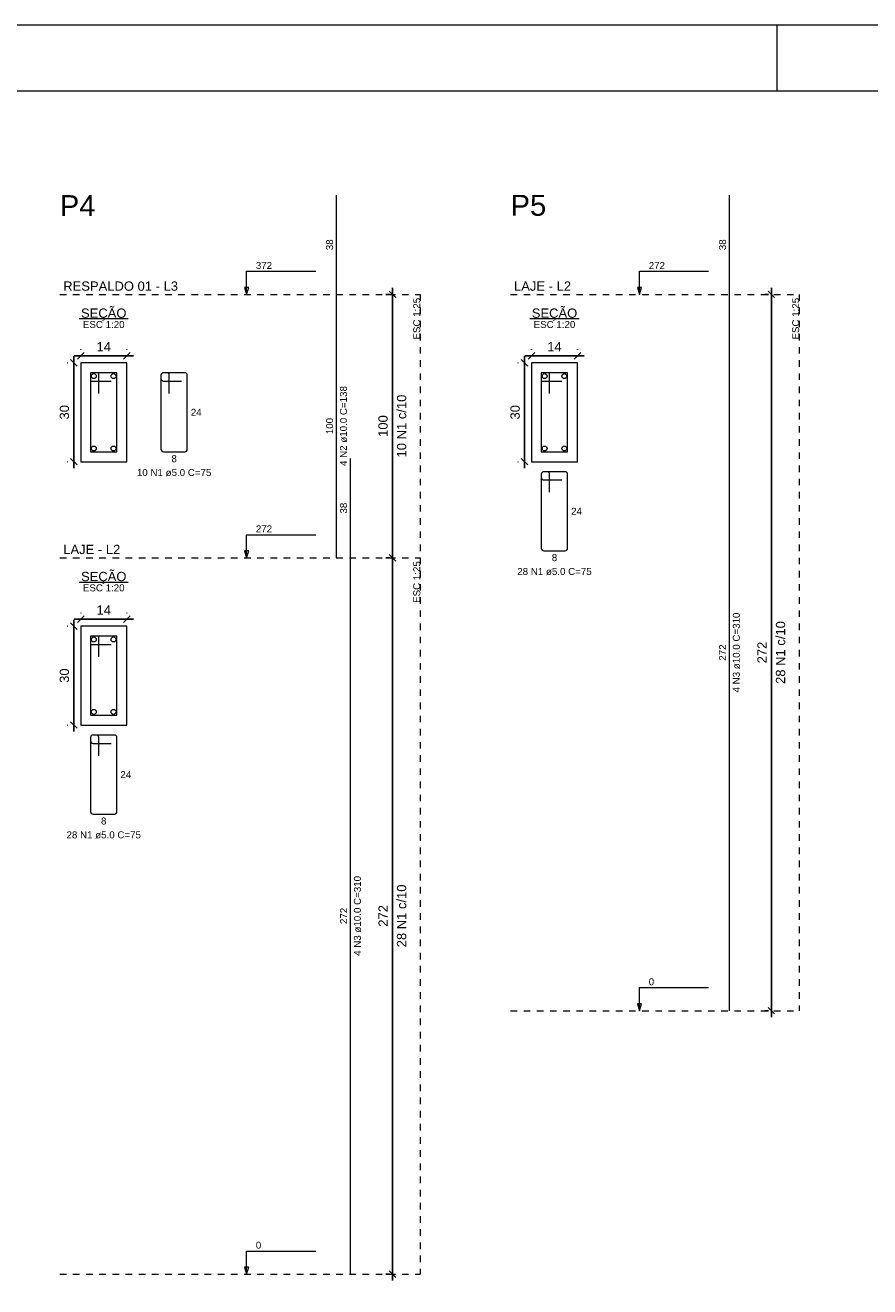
# Model space of a CAD drawing. Header units: millimetres. Extents: x 337 to 526, y -381 to -65.
# Tile 95 of 104: x 464 to 477, y -84 to -65. Entities that reach past the tile are written whole.
import ezdxf

# ---------------------------------------------------------------- set-up
doc = ezdxf.new("R2010")
doc.units = ezdxf.units.MM
doc.header["$MEASUREMENT"] = 0
doc.linetypes.add('Dashed', pattern=[0.75, 0.5, -0.25])
doc.layers.get('0').update_dxf_attribs({"lineweight": 5})
for name, color, linetype, lineweight in [('Descrição da armadura', 7, 'Continuous', 5), ('DT-Barras na forma', 1, 'Continuous', 20), ('DT-Barras no corte', 5, 'Continuous', 5), ('DT-Barras rebatidas', 1, 'Continuous', 20), ('DT-Cotas', 7, 'Continuous', 5), ('DT-Forma', 5, 'Continuous', 5), ('DT-Pontilhado', 7, 'Dashed', 5), ('DT-Textos', 7, 'Continuous', 5), ('DT-Título', 102, 'Continuous', 20), ('PRANCHA 01', 7, 'Continuous', 20), ('Textos armaduras', 7, 'Continuous', 5)]:
    doc.layers.add(name, color=color, linetype=linetype, lineweight=lineweight)
doc.styles.add('Arial', font='arial.ttf')
doc.dimstyles.new('UM_20.000000', dxfattribs={"dimtxt": 0.18, "dimasz": 0.1, "dimexe": 0.1, "dimexo": 0.2, "dimgap": 0, "dimtad": 1, "dimtih": 1, "dimtoh": 1, "dimdec": 1, "dimlfac": 20, "dimzin": 0, "dimdsep": 46, "dimtxsty": 'Standard', "dimcen": 0.09, "dimdle": 0.1, "dimadec": 1, "dimazin": 2, "dimtfac": 1, "dimtdec": 4, "dimtofl": 0, "dimtmove": 0, "dimatfit": 3, "dimfxl": 1, "dimtolj": 1, "dimarcsym": 0})
doc.dimstyles.new('UM_25.000000', dxfattribs={"dimtxt": 0.18, "dimasz": 0.1, "dimexe": 0.1, "dimexo": 0.2, "dimgap": 0, "dimtad": 1, "dimtih": 1, "dimtoh": 1, "dimdec": 1, "dimlfac": 25, "dimzin": 0, "dimdsep": 46, "dimtxsty": 'Standard', "dimcen": 0.09, "dimdle": 0.1, "dimadec": 1, "dimazin": 2, "dimtfac": 1, "dimtdec": 4, "dimtofl": 0, "dimtmove": 0, "dimatfit": 3, "dimfxl": 1, "dimtolj": 1, "dimarcsym": 0})

# ---------------------------------------------------------------- blocks, each defined once
blk = doc.blocks.new('_Oblique')
at = {"color": 0, "linetype": 'ByBlock', "lineweight": -2}
blk.add_line((-0.5, -0.5), (0.5, 0.5), dxfattribs=at)
blk = doc.blocks.new('*D737')
at = {"layer": 'Defpoints', "color": 0, "transparency": 16777216}
for p in [(465.073, -70.197), (464.967, -71.697), (465.073, -71.697)]:
    blk.add_point(p, dxfattribs=at)
at = {"layer": 'DT-Cotas', "color": 0, "lineweight": -2, "transparency": 16777216}
for p, q in [((464.967, -70.097), (464.967, -71.797)), ((464.873, -70.197), (464.867, -70.197)), ((464.873, -71.697), (464.867, -71.697))]:
    blk.add_line(p, q, dxfattribs=at)
at = {"layer": 'DT-Cotas', "color": 0, "lineweight": -2, "transparency": 16777216, "xscale": 0.1, "yscale": 0.1, "zscale": 0.1}
for p, rotation in [((464.967, -70.197), 90), ((464.967, -71.697), 270)]:
    blk.add_blockref('_Oblique', p, dxfattribs=dict(at, rotation=rotation))
at = {"layer": 'DT-Cotas', "color": 7, "transparency": 16777216, "insert": (464.826, -70.947), "char_height": 0.1412, "attachment_point": 5, "rotation": 90, "style": 'Arial'}
blk.add_mtext('\\A1;30', dxfattribs=at)
blk = doc.blocks.new('*D738')
at = {"layer": 'Defpoints', "color": 0, "transparency": 16777216}
for p in [(465.773, -70.091), (465.073, -70.197), (465.773, -70.197)]:
    blk.add_point(p, dxfattribs=at)
at = {"layer": 'DT-Cotas', "color": 0, "lineweight": -2, "transparency": 16777216}
for p, q in [((464.973, -70.091), (465.873, -70.091)), ((465.073, -69.997), (465.073, -69.991)), ((465.773, -69.997), (465.773, -69.991))]:
    blk.add_line(p, q, dxfattribs=at)
at = {"layer": 'DT-Cotas', "color": 0, "lineweight": -2, "transparency": 16777216, "xscale": 0.1, "yscale": 0.1, "zscale": 0.1, "rotation": 180}
blk.add_blockref('_Oblique', (465.073, -70.091), dxfattribs=at)
at = {"layer": 'DT-Cotas', "color": 0, "lineweight": -2, "transparency": 16777216, "xscale": 0.1, "yscale": 0.1, "zscale": 0.1}
blk.add_blockref('_Oblique', (465.773, -70.091), dxfattribs=at)
at = {"layer": 'DT-Cotas', "color": 7, "transparency": 16777216, "insert": (465.423, -69.95), "char_height": 0.1412, "attachment_point": 5, "rotation": 0.0057, "style": 'Arial'}
blk.add_mtext('\\A1;14', dxfattribs=at)
blk = doc.blocks.new('*D739')
at = {"layer": 'Defpoints', "color": 0, "transparency": 16777216}
for p in [(469.808, -69.156), (469.967, -69.156), (469.967, -73.156)]:
    blk.add_point(p, dxfattribs=at)
at = {"layer": 'DT-Cotas', "color": 0, "lineweight": -2, "transparency": 16777216}
for p, q in [((469.767, -69.156), (469.708, -69.156)), ((469.808, -73.256), (469.808, -69.056)), ((469.767, -73.156), (469.708, -73.156))]:
    blk.add_line(p, q, dxfattribs=at)
at = {"layer": 'DT-Cotas', "color": 0, "lineweight": -2, "transparency": 16777216, "xscale": 0.1, "yscale": 0.1, "zscale": 0.1}
for p, rotation in [((469.808, -69.156), 90), ((469.808, -73.156), 270)]:
    blk.add_blockref('_Oblique', p, dxfattribs=dict(at, rotation=rotation))
blk = doc.blocks.new('*D740')
at = {"layer": 'Defpoints', "color": 0, "transparency": 16777216}
for p in [(465.073, -74.197), (464.967, -75.697), (465.073, -75.697)]:
    blk.add_point(p, dxfattribs=at)
at = {"layer": 'DT-Cotas', "color": 0, "lineweight": -2, "transparency": 16777216}
for p, q in [((464.967, -74.097), (464.967, -75.797)), ((464.873, -74.197), (464.867, -74.197)), ((464.873, -75.697), (464.867, -75.697))]:
    blk.add_line(p, q, dxfattribs=at)
at = {"layer": 'DT-Cotas', "color": 0, "lineweight": -2, "transparency": 16777216, "xscale": 0.1, "yscale": 0.1, "zscale": 0.1}
for p, rotation in [((464.967, -74.197), 90), ((464.967, -75.697), 270)]:
    blk.add_blockref('_Oblique', p, dxfattribs=dict(at, rotation=rotation))
at = {"layer": 'DT-Cotas', "color": 7, "transparency": 16777216, "insert": (464.826, -74.947), "char_height": 0.1412, "attachment_point": 5, "rotation": 90, "style": 'Arial'}
blk.add_mtext('\\A1;30', dxfattribs=at)
blk = doc.blocks.new('*D741')
at = {"layer": 'Defpoints', "color": 0, "transparency": 16777216}
for p in [(465.773, -74.091), (465.073, -74.197), (465.773, -74.197)]:
    blk.add_point(p, dxfattribs=at)
at = {"layer": 'DT-Cotas', "color": 0, "lineweight": -2, "transparency": 16777216}
for p, q in [((464.973, -74.091), (465.873, -74.091)), ((465.073, -73.997), (465.073, -73.991)), ((465.773, -73.997), (465.773, -73.991))]:
    blk.add_line(p, q, dxfattribs=at)
at = {"layer": 'DT-Cotas', "color": 0, "lineweight": -2, "transparency": 16777216, "xscale": 0.1, "yscale": 0.1, "zscale": 0.1, "rotation": 180}
blk.add_blockref('_Oblique', (465.073, -74.091), dxfattribs=at)
at = {"layer": 'DT-Cotas', "color": 0, "lineweight": -2, "transparency": 16777216, "xscale": 0.1, "yscale": 0.1, "zscale": 0.1}
blk.add_blockref('_Oblique', (465.773, -74.091), dxfattribs=at)
at = {"layer": 'DT-Cotas', "color": 7, "transparency": 16777216, "insert": (465.423, -73.95), "char_height": 0.1412, "attachment_point": 5, "rotation": 0.0057, "style": 'Arial'}
blk.add_mtext('\\A1;14', dxfattribs=at)
blk = doc.blocks.new('*D742')
at = {"layer": 'Defpoints', "color": 0, "transparency": 16777216}
for p in [(469.808, -73.156), (469.967, -73.156), (469.967, -84.036)]:
    blk.add_point(p, dxfattribs=at)
at = {"layer": 'DT-Cotas', "color": 0, "lineweight": -2, "transparency": 16777216}
for p, q in [((469.767, -73.156), (469.708, -73.156)), ((469.808, -84.136), (469.808, -73.056)), ((469.767, -84.036), (469.708, -84.036))]:
    blk.add_line(p, q, dxfattribs=at)
at = {"layer": 'DT-Cotas', "color": 0, "lineweight": -2, "transparency": 16777216, "xscale": 0.1, "yscale": 0.1, "zscale": 0.1}
for p, rotation in [((469.808, -73.156), 90), ((469.808, -84.036), 270)]:
    blk.add_blockref('_Oblique', p, dxfattribs=dict(at, rotation=rotation))
blk = doc.blocks.new('*D743')
at = {"layer": 'Defpoints', "color": 0, "transparency": 16777216}
for p in [(471.92, -70.197), (471.814, -71.697), (471.92, -71.697)]:
    blk.add_point(p, dxfattribs=at)
at = {"layer": 'DT-Cotas', "color": 0, "lineweight": -2, "transparency": 16777216}
for p, q in [((471.814, -70.097), (471.814, -71.797)), ((471.72, -70.197), (471.714, -70.197)), ((471.72, -71.697), (471.714, -71.697))]:
    blk.add_line(p, q, dxfattribs=at)
at = {"layer": 'DT-Cotas', "color": 0, "lineweight": -2, "transparency": 16777216, "xscale": 0.1, "yscale": 0.1, "zscale": 0.1}
for p, rotation in [((471.814, -70.197), 90), ((471.814, -71.697), 270)]:
    blk.add_blockref('_Oblique', p, dxfattribs=dict(at, rotation=rotation))
at = {"layer": 'DT-Cotas', "color": 7, "transparency": 16777216, "insert": (471.673, -70.947), "char_height": 0.1412, "attachment_point": 5, "rotation": 90, "style": 'Arial'}
blk.add_mtext('\\A1;30', dxfattribs=at)
blk = doc.blocks.new('*D744')
at = {"layer": 'Defpoints', "color": 0, "transparency": 16777216}
for p in [(472.62, -70.091), (471.92, -70.197), (472.62, -70.197)]:
    blk.add_point(p, dxfattribs=at)
at = {"layer": 'DT-Cotas', "color": 0, "lineweight": -2, "transparency": 16777216}
for p, q in [((471.82, -70.091), (472.72, -70.091)), ((471.92, -69.997), (471.92, -69.991)), ((472.62, -69.997), (472.62, -69.991))]:
    blk.add_line(p, q, dxfattribs=at)
at = {"layer": 'DT-Cotas', "color": 0, "lineweight": -2, "transparency": 16777216, "xscale": 0.1, "yscale": 0.1, "zscale": 0.1, "rotation": 180}
blk.add_blockref('_Oblique', (471.92, -70.091), dxfattribs=at)
at = {"layer": 'DT-Cotas', "color": 0, "lineweight": -2, "transparency": 16777216, "xscale": 0.1, "yscale": 0.1, "zscale": 0.1}
blk.add_blockref('_Oblique', (472.62, -70.091), dxfattribs=at)
at = {"layer": 'DT-Cotas', "color": 7, "transparency": 16777216, "insert": (472.27, -69.95), "char_height": 0.1412, "attachment_point": 5, "rotation": 0.0057, "style": 'Arial'}
blk.add_mtext('\\A1;14', dxfattribs=at)
blk = doc.blocks.new('*D775')
at = {"layer": 'Defpoints', "color": 0, "transparency": 16777216}
for p in [(475.565, -69.156), (475.724, -69.156), (475.724, -80.036)]:
    blk.add_point(p, dxfattribs=at)
at = {"layer": 'DT-Cotas', "color": 0, "lineweight": -2, "transparency": 16777216}
for p, q in [((475.524, -69.156), (475.465, -69.156)), ((475.565, -80.136), (475.565, -69.056)), ((475.524, -80.036), (475.465, -80.036))]:
    blk.add_line(p, q, dxfattribs=at)
at = {"layer": 'DT-Cotas', "color": 0, "lineweight": -2, "transparency": 16777216, "xscale": 0.1, "yscale": 0.1, "zscale": 0.1}
for p, rotation in [((475.565, -69.156), 90), ((475.565, -80.036), 270)]:
    blk.add_blockref('_Oblique', p, dxfattribs=dict(at, rotation=rotation))

msp = doc.modelspace()

# ---------------------------------------------------------------- linework, layer by layer
at = {"layer": 'DT-Barras na forma'}
for points in [[(465.3477, -70.6598), (465.3477, -70.3473), (465.2227, -70.3473), (465.2227, -71.5473), (465.6227, -71.5473), (465.6227, -70.3473), (465.2227, -70.3473), (465.2227, -70.4723), (465.5352, -70.4723)], [(472.1953, -70.6598), (472.1953, -70.3473), (472.0703, -70.3473), (472.0703, -71.5473), (472.4703, -71.5473), (472.4703, -70.3473), (472.0703, -70.3473), (472.0703, -70.4723), (472.3828, -70.4723)], [(465.3477, -74.6598), (465.3477, -74.3473), (465.2227, -74.3473), (465.2227, -75.5473), (465.6227, -75.5473), (465.6227, -74.3473), (465.2227, -74.3473), (465.2227, -74.4723), (465.5352, -74.4723)]]:
    msp.add_lwpolyline(points, dxfattribs=at)
at = {"layer": 'DT-Barras no corte'}
for centre in [(465.2727, -70.3973), (465.5727, -70.3973), (472.1203, -70.3973), (472.4203, -70.3973), (465.2727, -71.4973), (465.5727, -71.4973), (472.1203, -71.4973), (472.4203, -71.4973), (465.2727, -74.3973), (465.5727, -74.3973), (465.2727, -75.4973), (465.5727, -75.4973)]:
    msp.add_circle(centre, 0.0375, dxfattribs=at)
at = {"layer": 'DT-Barras rebatidas'}
for p, q in [((468.9612, -69.1559), (468.9612, -67.6492)), ((474.9295, -69.1559), (474.9295, -67.6492)), ((468.9612, -73.1559), (468.9612, -69.1559)), ((474.9295, -80.0359), (474.9295, -69.1559)), ((466.2925, -70.3848), (466.2925, -71.5098)), ((466.2925, -70.3848), (466.2925, -70.4348)), ((466.38, -70.3473), (466.33, -70.3473)), ((466.655, -70.3473), (466.33, -70.3473)), ((466.33, -70.4723), (466.605, -70.4723)), ((466.4175, -70.6598), (466.4175, -70.3848)), ((466.6925, -71.5098), (466.6925, -70.3848)), ((466.33, -71.5473), (466.655, -71.5473)), ((469.173, -73.1559), (469.173, -71.6492)), ((472.1578, -71.8502), (472.1078, -71.8502)), ((472.4328, -71.8502), (472.1078, -71.8502)), ((472.0703, -71.8877), (472.0703, -73.0127)), ((472.0703, -71.8877), (472.0703, -71.9377)), ((472.1078, -71.9752), (472.3828, -71.9752)), ((472.1953, -72.1627), (472.1953, -71.8877)), ((472.4703, -73.0127), (472.4703, -71.8877)), ((469.173, -84.0359), (469.173, -73.1559)), ((472.1078, -73.0502), (472.4328, -73.0502)), ((465.3102, -75.8502), (465.2602, -75.8502)), ((465.5852, -75.8502), (465.2602, -75.8502)), ((465.2227, -75.8877), (465.2227, -77.0127)), ((465.2227, -75.8877), (465.2227, -75.9377)), ((465.2602, -75.9752), (465.5352, -75.9752)), ((465.3477, -76.1627), (465.3477, -75.8877)), ((465.6227, -77.0127), (465.6227, -75.8877)), ((465.2602, -77.0502), (465.5852, -77.0502))]:
    msp.add_line(p, q, dxfattribs=at)
for centre, start, end in [((466.33, -70.3848), 90, 180), ((466.33, -70.3848), 90, 180), ((466.33, -70.4348), 180, 270), ((466.38, -70.3848), 0, 90), ((466.655, -70.3848), 0, 90), ((466.33, -71.5098), 180, 270), ((466.655, -71.5098), 270, 0), ((472.1078, -71.8877), 90, 180), ((472.1078, -71.8877), 90, 180), ((472.1578, -71.8877), 0, 90), ((472.4328, -71.8877), 0, 90), ((472.1078, -71.9377), 180, 270), ((472.1078, -73.0127), 180, 270), ((472.4328, -73.0127), 270, 0), ((465.2602, -75.8877), 90, 180), ((465.2602, -75.8877), 90, 180), ((465.3102, -75.8877), 0, 90), ((465.5852, -75.8877), 0, 90), ((465.2602, -75.9377), 180, 270), ((465.2602, -77.0127), 180, 270), ((465.5852, -77.0127), 270, 0)]:
    msp.add_arc(centre, 0.0375, start, end, dxfattribs=at)
at = {"layer": 'DT-Forma'}
for points in [[(465.0727, -71.6973), (465.7727, -71.6973), (465.7727, -70.1973), (465.0727, -70.1973), (465.0727, -71.6973)], [(471.9203, -71.6973), (472.6203, -71.6973), (472.6203, -70.1973), (471.9203, -70.1973), (471.9203, -71.6973)], [(465.0727, -75.6973), (465.7727, -75.6973), (465.7727, -74.1973), (465.0727, -74.1973), (465.0727, -75.6973)]]:
    msp.add_lwpolyline(points, close=True, dxfattribs=at)
at = {"layer": 'DT-Pontilhado', "ltscale": 0.2}
for p, q in [((464.755, -69.1559), (470.232, -69.1559)), ((470.232, -69.1559), (470.232, -84.0359)), ((471.6026, -69.1559), (475.9885, -69.1559)), ((475.9885, -69.1559), (475.9885, -80.0359)), ((464.755, -73.1559), (470.232, -73.1559)), ((471.6026, -80.0359), (475.9885, -80.0359)), ((464.755, -84.0359), (470.232, -84.0359))]:
    msp.add_line(p, q, dxfattribs=at)
at = {"layer": 'DT-Textos'}
for p, q in [((465.0501, -69.5248), (465.7954, -69.5248)), ((471.8977, -69.5248), (472.643, -69.5248)), ((465.0501, -73.5248), (465.7954, -73.5248))]:
    msp.add_line(p, q, dxfattribs=at)
for points in [[(467.5935, -69.1559), (467.6253, -69.05), (467.5617, -69.05), (467.5935, -69.1559), (467.5935, -68.8059), (468.6435, -68.8059)], [(473.5618, -69.1559), (473.5936, -69.05), (473.53, -69.05), (473.5618, -69.1559), (473.5618, -68.8059), (474.6118, -68.8059)], [(467.5935, -73.1559), (467.6253, -73.05), (467.5617, -73.05), (467.5935, -73.1559), (467.5935, -72.8059), (468.6435, -72.8059)], [(473.5618, -80.0359), (473.5936, -79.93), (473.53, -79.93), (473.5618, -80.0359), (473.5618, -79.6859), (474.6118, -79.6859)], [(467.5935, -84.0359), (467.6253, -83.93), (467.5617, -83.93), (467.5935, -84.0359), (467.5935, -83.6859), (468.6435, -83.6859)]]:
    msp.add_lwpolyline(points, dxfattribs=at)
at = {"layer": 'PRANCHA 01'}
for points in [[(441.653, -124.4682), (525.753, -124.4682), (525.753, -65.0682), (441.653, -65.0682), (441.653, -124.4682)], [(475.653, -66.0682), (475.653, -65.0682)]]:
    msp.add_lwpolyline(points, dxfattribs=at)
msp.add_lwpolyline([(444.153, -123.4682), (524.753, -123.4682), (524.753, -66.0682), (444.153, -66.0682)], close=True, dxfattribs=at)

# ---------------------------------------------------------------- texts
at = {"layer": 'Descrição da armadura', "linetype": 'Continuous', "char_height": 0.1059, "width": 2.43235, "attachment_point": 8, "rotation": 90, "line_spacing_factor": 0.798, "style": 'Arial'}
for s, insert in [('4 N2 ø10.0 C=138', (469.12, -71.1559)), ('4 N3 ø10.0 C=310', (475.0883, -74.5959)), ('4 N3 ø10.0 C=310', (469.3318, -78.5959))]:
    msp.add_mtext(s, dxfattribs=dict(at, insert=insert))
at = {"layer": 'Descrição da armadura', "color": 7, "linetype": 'Continuous', "char_height": 0.1412, "width": 1.912894, "attachment_point": 8, "rotation": 90, "line_spacing_factor": 0.798, "style": 'Arial'}
for s, insert in [('10 N1 c/10', (470.0202, -71.1559)), ('28 N1 c/10', (475.7767, -74.5959)), ('28 N1 c/10', (470.0202, -78.5959))]:
    msp.add_mtext(s, dxfattribs=dict(at, insert=insert))
at = {"layer": 'Descrição da armadura', "linetype": 'Continuous', "char_height": 0.1059, "width": 2.267374, "attachment_point": 8, "line_spacing_factor": 0.798, "style": 'Arial'}
for s, insert in [('10 N1 ø5.0 C=75', (466.4925, -71.9179)), ('28 N1 ø5.0 C=75', (472.2703, -73.4209)), ('28 N1 ø5.0 C=75', (465.4227, -77.4209))]:
    msp.add_mtext(s, dxfattribs=dict(at, insert=insert))
at = {"layer": 'DT-Cotas', "color": 7, "linetype": 'Continuous', "char_height": 0.1412, "width": 0.659905, "attachment_point": 8, "rotation": 90, "line_spacing_factor": 0.798, "style": 'Arial'}
for s, insert in [('100', (469.7378, -71.1559)), ('272', (475.4943, -74.5959)), ('272', (469.7378, -78.5959))]:
    msp.add_mtext(s, dxfattribs=dict(at, insert=insert))
at = {"layer": 'DT-Textos', "char_height": 0.1059, "attachment_point": 7, "line_spacing_factor": 0.798, "style": 'Arial'}
for s, insert, width in [('372', (467.7335, -68.7709), 0.50244), ('272', (473.7018, -68.7709), 0.50244), ('272', (467.7335, -72.7709), 0.50244), ('0', (473.7018, -79.6509), 0.16748), ('0', (467.7335, -83.6509), 0.16748)]:
    msp.add_mtext(s, dxfattribs=dict(at, insert=insert, width=width))
at = {"layer": 'DT-Textos', "linetype": 'Continuous', "line_spacing_factor": 0.798, "style": 'Arial'}
for s, insert, char_height, width, attachment_point in [('RESPALDO 01 - L3', (464.808, -69.103), 0.1412, 3.991952, 7), ('LAJE - L2', (471.6556, -69.103), 0.1412, 1.983514, 7), ('SEÇÃO', (465.4227, -69.5552), 0.1412, 1.58143, 8), ('SEÇÃO', (472.2707, -69.5552), 0.1412, 1.58143, 8), ('ESC 1:20', (465.4227, -69.6678), 0.1059, 1.288964, 8), ('ESC 1:20', (472.2703, -69.6678), 0.1059, 1.288964, 8), ('LAJE - L2', (464.808, -73.103), 0.1412, 1.983514, 7), ('SEÇÃO', (465.4227, -73.5552), 0.1412, 1.58143, 8), ('ESC 1:20', (465.4227, -73.6678), 0.1059, 1.288964, 8)]:
    msp.add_mtext(s, dxfattribs=dict(at, insert=insert, char_height=char_height, width=width, attachment_point=attachment_point))
at = {"layer": 'DT-Textos', "linetype": 'Continuous', "char_height": 0.1059, "width": 1.288964, "attachment_point": 9, "rotation": 90, "line_spacing_factor": 0.798, "style": 'Arial'}
for insert in [(470.232, -69.2089), (475.9885, -69.2089), (470.232, -73.2089)]:
    msp.add_mtext('ESC 1:25', dxfattribs=dict(at, insert=insert))
at = {"layer": 'DT-Título', "linetype": 'Continuous', "char_height": 0.3177, "width": 1.105016, "attachment_point": 7, "line_spacing_factor": 0.798, "style": 'Arial'}
for s, insert in [('P4', (464.755, -67.9669)), ('P5', (471.6026, -67.9669))]:
    msp.add_mtext(s, dxfattribs=dict(at, insert=insert))
at = {"layer": 'Textos armaduras', "linetype": 'Continuous', "char_height": 0.1059, "attachment_point": 7, "rotation": 90, "line_spacing_factor": 0.798, "style": 'Arial'}
for s, insert, width in [('38', (468.9082, -68.4851), 0.329953), ('38', (474.8765, -68.4851), 0.329953), ('100', (468.9082, -71.2797), 0.494929), ('38', (469.12, -72.4851), 0.329953), ('272', (474.8765, -74.7197), 0.494929), ('272', (469.12, -78.7197), 0.494929)]:
    msp.add_mtext(s, dxfattribs=dict(at, insert=insert, width=width))
at = {"layer": 'Textos armaduras', "linetype": 'Continuous', "char_height": 0.1059, "attachment_point": 7, "line_spacing_factor": 0.798, "style": 'Arial'}
for s, insert, width in [('24', (466.7455, -71.0002), 0.329953), ('8', (466.4513, -71.7061), 0.164976), ('24', (472.5233, -72.5032), 0.329953), ('8', (472.2291, -73.2091), 0.164976), ('24', (465.6757, -76.5032), 0.329953), ('8', (465.3815, -77.2091), 0.164976)]:
    msp.add_mtext(s, dxfattribs=dict(at, insert=insert, width=width))

# ---------------------------------------------------------------- dimensions: what is measured, and where the dimension line sits
at = {"layer": 'DT-Cotas'}
for base, p1, p2, picture, middle in [((469.8084, -69.1559), (469.9672, -73.1559), (469.9672, -69.1559), '*D739', (469.6672, -71.1559)), ((475.5649, -69.1559), (475.7237, -80.0359), (475.7237, -69.1559), '*D775', (475.4237, -74.5959)), ((469.8084, -73.1559), (469.9672, -84.0359), (469.9672, -73.1559), '*D742', (469.6672, -78.5959))]:
    dim = msp.add_linear_dim(base=base, p1=p1, p2=p2, angle=90, text=' ', dimstyle='UM_25.000000', override={"dimtxt": 0.1412, "dimasz": 0.1, "dimexe": 0.1, "dimexo": 0.2, "dimtad": 1, "dimtih": 0, "dimtoh": 0, "dimdec": 1, "dimlfac": 25, "dimzin": 8, "dimtxsty": 'Arial', "dimblk": 'Oblique', "dimblk1": 'Oblique', "dimblk2": 'Oblique', "dimsah": 1, "dimdle": 0.1, "dimse1": 0, "dimse2": 0, "dimclrt": 7, "dimadec": 1, "dimazin": 3, "dimtmove": 2, "dimldrblk": 'Oblique'}, dxfattribs=at)
    dim.commit()
    dim.dimension.update_dxf_attribs({"geometry": picture, "text_midpoint": middle, "dimtype": 160, "text_rotation": 90})
for base, p1, p2, picture, middle in [((465.7727, -70.0914), (465.0727, -70.1973), (465.7727, -70.1973), '*D738', (465.4227, -69.9502)), ((472.6203, -70.0914), (471.9203, -70.1973), (472.6203, -70.1973), '*D744', (472.2703, -69.9502)), ((465.7727, -74.0914), (465.0727, -74.1973), (465.7727, -74.1973), '*D741', (465.4227, -73.9502))]:
    dim = msp.add_linear_dim(base=base, p1=p1, p2=p2, dimstyle='UM_20.000000', override={"dimtxt": 0.1412, "dimasz": 0.1, "dimexe": 0.1, "dimexo": 0.2, "dimtad": 1, "dimtih": 0, "dimtoh": 0, "dimdec": 1, "dimlfac": 20, "dimzin": 8, "dimtxsty": 'Arial', "dimblk": 'Oblique', "dimblk1": 'Oblique', "dimblk2": 'Oblique', "dimsah": 1, "dimdle": 0.1, "dimse1": 0, "dimse2": 0, "dimclrt": 7, "dimadec": 1, "dimazin": 3, "dimtmove": 2, "dimldrblk": 'Oblique'}, dxfattribs=at)
    dim.commit()
    dim.dimension.update_dxf_attribs({"geometry": picture, "text_midpoint": middle, "dimtype": 160, "text_rotation": 0.00573})
for base, p1, p2, picture, middle in [((464.9668, -71.6973), (465.0727, -70.1973), (465.0727, -71.6973), '*D737', (464.8256, -70.9473)), ((471.8144, -71.6973), (471.9203, -70.1973), (471.9203, -71.6973), '*D743', (471.6732, -70.9473)), ((464.9668, -75.6973), (465.0727, -74.1973), (465.0727, -75.6973), '*D740', (464.8256, -74.9473))]:
    dim = msp.add_linear_dim(base=base, p1=p1, p2=p2, angle=90, dimstyle='UM_20.000000', override={"dimtxt": 0.1412, "dimasz": 0.1, "dimexe": 0.1, "dimexo": 0.2, "dimtad": 1, "dimtih": 0, "dimtoh": 0, "dimdec": 1, "dimlfac": 20, "dimzin": 8, "dimtxsty": 'Arial', "dimblk": 'Oblique', "dimblk1": 'Oblique', "dimblk2": 'Oblique', "dimsah": 1, "dimdle": 0.1, "dimse1": 0, "dimse2": 0, "dimclrt": 7, "dimadec": 1, "dimazin": 3, "dimtmove": 2, "dimldrblk": 'Oblique'}, dxfattribs=at)
    dim.commit()
    dim.dimension.update_dxf_attribs({"geometry": picture, "text_midpoint": middle, "dimtype": 160, "text_rotation": 90})

doc.saveas('drawing.dxf')
